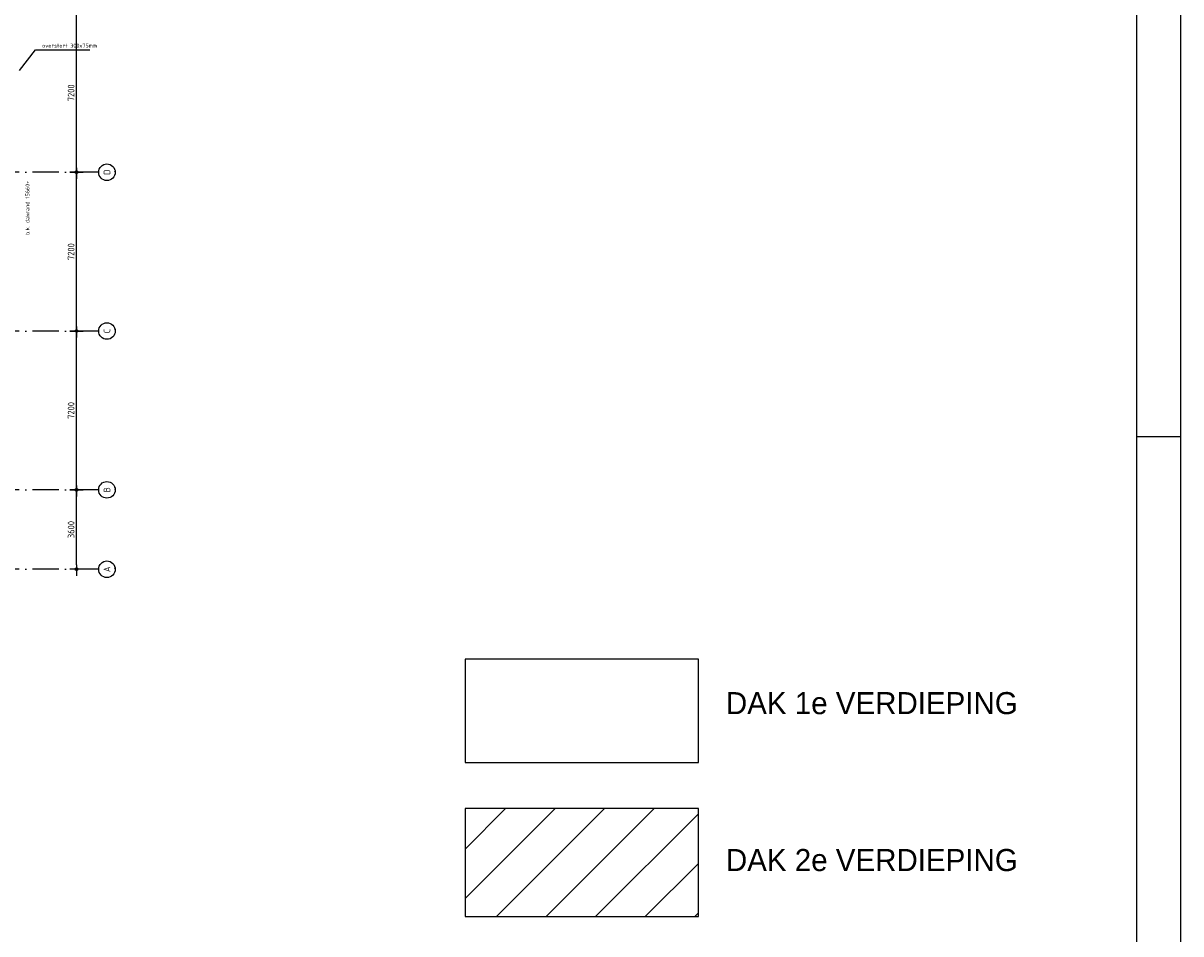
# Model space of a CAD drawing. Extents: x -9573 to 237800, y 0 to 168200.
# Tile 26 of 35: x 185338 to 237800, y 36851 to 78140. Entities that reach past the tile are written whole.
import ezdxf
from ezdxf.enums import TextEntityAlignment as Align

# ---------------------------------------------------------------- set-up
doc = ezdxf.new("R2010")
doc.units = 0
doc.header["$LTSCALE"] = 200
doc.linetypes.add('DASHDOT', pattern=[9, 6, -1.5, 0, -1.5])
doc.layers.get('0').update_dxf_attribs({"linetype": 'CONTINUOUS'})
doc.layers.get('DEFPOINTS').update_dxf_attribs({"linetype": 'CONTINUOUS'})
for name, color, linetype in [('00KAD025', 2, 'CONTINUOUS'), ('00KAD070', 5, 'CONTINUOUS'), ('AB$1A---_ATTRIB035', 3, 'CONTINUOUS'), ('AL$1----_MAATVOERING', 7, 'CONTINUOUS'), ('AL$1----_TEKST', 7, 'CONTINUOUS'), ('AL$1A---_ALGEMEEN', 8, 'CONTINUOUS'), ('AL$7----_STRAMIEN', 1, 'DASHDOT'), ('AL27---_AFSCHOTARCERING', 15, 'CONTINUOUS'), ('ALN-----_BLOCKNAAM', 2, 'CONTINUOUS'), ('BL$4----', 7, 'CONTINUOUS'), ('MV-STRAMIEN', 7, 'CONTINUOUS')]:
    doc.layers.add(name, color=color, linetype=linetype)
doc.styles.add('BURO-050', font='BUROFONT.shx', dxfattribs={"height": 1000})
doc.styles.get("Standard").update_dxf_attribs({"font": 'ISOCP'})
doc.dimstyles.new('018RADI100UIT', dxfattribs={"dimscale": 100, "dimtxt": 1.8, "dimasz": 2, "dimexe": 2, "dimexo": 3, "dimgap": 1, "dimtad": 1, "dimdec": 4, "dimrnd": 1, "dimtxsty": 'STANDARD', "dimblk1": 'MSTR3', "dimblk2": 'MSTR3', "dimcen": 3, "dimdle": 1.25, "dimse1": 1, "dimse2": 1, "dimclrd": 7, "dimclre": 1, "dimazin": 3, "dimtfac": 0.75, "dimtdec": 4, "dimtofl": 0, "dimtmove": 0, "dimatfit": 3, "dimtvp": 1.5, "dimtolj": 1, "dimtzin": 0})
doc.dimstyles.new('030STIP100UIT', dxfattribs={"dimscale": 100, "dimtxt": 3, "dimasz": 2, "dimexe": 2, "dimexo": 3, "dimgap": 1, "dimtad": 1, "dimdec": 4, "dimrnd": 1, "dimtxsty": 'STANDARD', "dimblk": 'MSTR3', "dimcen": 3, "dimdle": 1.25, "dimse1": 1, "dimse2": 1, "dimclrd": 7, "dimclre": 1, "dimazin": 3, "dimtfac": 0.75, "dimtdec": 4, "dimtix": 1, "dimtmove": 0, "dimatfit": 3, "dimtvp": 1.5, "dimtolj": 1, "dimtzin": 0})

# ---------------------------------------------------------------- blocks, each defined once
blk = doc.blocks.new('1010')
at = {"layer": 'AL$7----_STRAMIEN', "color": 7, "linetype": 'CONTINUOUS'}
blk.add_circle((0, 750), 750, dxfattribs=at)
at = {"layer": 'ALN-----_BLOCKNAAM', "linetype": 'CONTINUOUS'}
blk.add_text('1010', height=100, dxfattribs=at).set_placement((0, 0))
blk = doc.blocks.new('MSTR3')
at = {"color": 0, "linetype": 'CONTINUOUS'}
for p, q in [((-1, 0), (0, 0)), ((0, 1.5), (0, 0)), ((0, 0), (0, -1.5)), ((0, 0), (1.5, 0))]:
    blk.add_line(p, q, dxfattribs=at)
blk.add_circle((0, 0), 0.3, dxfattribs=at)
blk = doc.blocks.new('*D121')
at = {"color": 7, "linetype": 'BYBLOCK'}
blk.add_line((187760, 53581), (187760, 56781), dxfattribs=at)
at = {"layer": 'DEFPOINTS', "color": 0, "linetype": 'BYBLOCK'}
for p in [(187760, 56981), (188760, 56981), (188760, 53381)]:
    blk.add_point(p, dxfattribs=at)
at = {"color": 7, "linetype": 'BYBLOCK', "xscale": 200, "yscale": 200, "zscale": 200}
for p, rotation in [((187760, 56981), 90), ((187760, 53381), 270)]:
    blk.add_blockref('MSTR3', p, dxfattribs=dict(at, rotation=rotation))
at = {"color": 0, "linetype": 'BYBLOCK', "insert": (187510, 55181), "char_height": 300, "attachment_point": 5, "rotation": 90}
blk.add_mtext('\\A1;3600', dxfattribs=at)
blk = doc.blocks.new('*D122')
at = {"color": 7, "linetype": 'BYBLOCK'}
blk.add_line((187760, 57181), (187760, 63981), dxfattribs=at)
at = {"layer": 'DEFPOINTS', "color": 0, "linetype": 'BYBLOCK'}
for p in [(187760, 64181), (188760, 64181), (188760, 56981)]:
    blk.add_point(p, dxfattribs=at)
at = {"color": 7, "linetype": 'BYBLOCK', "xscale": 200, "yscale": 200, "zscale": 200}
for p, rotation in [((187760, 64181), 90), ((187760, 56981), 270)]:
    blk.add_blockref('MSTR3', p, dxfattribs=dict(at, rotation=rotation))
at = {"color": 0, "linetype": 'BYBLOCK', "insert": (187510, 60581), "char_height": 300, "attachment_point": 5, "rotation": 90}
blk.add_mtext('\\A1;7200', dxfattribs=at)
blk = doc.blocks.new('*D123')
at = {"color": 7, "linetype": 'BYBLOCK'}
blk.add_line((187760, 64381), (187760, 71181), dxfattribs=at)
at = {"layer": 'DEFPOINTS', "color": 0, "linetype": 'BYBLOCK'}
for p in [(187760, 71381), (188760, 71381), (188760, 64181)]:
    blk.add_point(p, dxfattribs=at)
at = {"color": 7, "linetype": 'BYBLOCK', "xscale": 200, "yscale": 200, "zscale": 200}
for p, rotation in [((187760, 71381), 90), ((187760, 64181), 270)]:
    blk.add_blockref('MSTR3', p, dxfattribs=dict(at, rotation=rotation))
at = {"color": 0, "linetype": 'BYBLOCK', "insert": (187510, 67781), "char_height": 300, "attachment_point": 5, "rotation": 90}
blk.add_mtext('\\A1;7200', dxfattribs=at)
blk = doc.blocks.new('*D124')
at = {"color": 7, "linetype": 'BYBLOCK'}
blk.add_line((187760, 71581), (187760, 78381), dxfattribs=at)
at = {"layer": 'DEFPOINTS', "color": 0, "linetype": 'BYBLOCK'}
for p in [(187760, 78581), (188760, 78581), (188760, 71381)]:
    blk.add_point(p, dxfattribs=at)
at = {"color": 7, "linetype": 'BYBLOCK', "xscale": 200, "yscale": 200, "zscale": 200}
for p, rotation in [((187760, 78581), 90), ((187760, 71381), 270)]:
    blk.add_blockref('MSTR3', p, dxfattribs=dict(at, rotation=rotation))
at = {"color": 0, "linetype": 'BYBLOCK', "insert": (187510, 74981), "char_height": 300, "attachment_point": 5, "rotation": 90}
blk.add_mtext('\\A1;7200', dxfattribs=at)

msp = doc.modelspace()

# ---------------------------------------------------------------- hatches: boundary and pattern name
at = {"layer": 'AL27---_AFSCHOTARCERING'}
h = msp.add_hatch(dxfattribs=at)
h.set_pattern_fill('ANSI31', scale=2, style=0)
h.set_pattern_definition([(45, (132473, -101792.7), (-1122.532, 1122.532), [])])
h.paths.add_polyline_path([(205360.88818, 42528.31649), (205360.88818, 37632.07324), (215936.24198, 37632.07324), (215936.24198, 42528.31649)])

# ---------------------------------------------------------------- linework, layer by layer
at = {"layer": '00KAD025', "linetype": 'CONTINUOUS'}
for p, q in [((237800, 0), (237800, 168200)), ((235800, 59400), (237800, 59400))]:
    msp.add_line(p, q, dxfattribs=at)
at = {"layer": '00KAD070', "linetype": 'CONTINUOUS'}
msp.add_line((235800, 2000), (235800, 166200), dxfattribs=at)
at = {"layer": 'AL$1A---_ALGEMEEN', "color": 1, "linetype": 'DASHDOT'}
msp.add_line((188760.29813, 53380.40396), (164760.29813, 53380.40396), dxfattribs=at)
at = {"layer": 'AL$7----_STRAMIEN', "color": 1}
for p, q in [((188760.29813, 71380.58036), (164760.29813, 71380.58036)), ((188760.29813, 64180.58036), (164760.29813, 64180.58036)), ((188760.29813, 53380.58036), (164760.29813, 53380.58036))]:
    msp.add_line(p, q, dxfattribs=at)
msp.add_lwpolyline([(188760.29813, 56980.58036), (138360.29813, 56980.58036), (113714.55487, 56980.58036)], dxfattribs=at)
at = {"layer": 'BL$4----'}
for p, q in [((215936.24198, 49297.10749), (205360.88818, 49297.10749)), ((205360.88818, 49297.10749), (205360.88818, 44623.27912)), ((215936.24198, 44623.27912), (215936.24198, 49297.10749)), ((205360.88818, 44623.27912), (215936.24198, 44623.27912)), ((205360.88818, 42528.31649), (205360.88818, 37632.07324)), ((215936.24198, 42528.31649), (205360.88818, 42528.31649)), ((215936.24198, 37632.07324), (215936.24198, 42528.31649)), ((205360.88818, 37632.07324), (215936.24198, 37632.07324))]:
    msp.add_line(p, q, dxfattribs=at)

# ---------------------------------------------------------------- block references
at = {"layer": 'AL$1A---_ALGEMEEN', "color": 1, "linetype": 'DASHDOT'}
ref = msp.add_blockref('1010', (189510.29813, 53380.40396), dxfattribs=dict(at, xscale=0.5, yscale=0.5, zscale=0.5, rotation=90))
ref.add_attrib('STR-NAAM', 'A', dxfattribs={"layer": 'AB$1A---_ATTRIB035', "linetype": 'CONTINUOUS', "height": 300, "rotation": 90}).set_placement((189135.29813, 53380.40396), align=Align.MIDDLE)
at = {"layer": 'AL$7----_STRAMIEN'}
ref = msp.add_blockref('1010', (189510.29813, 71380.58036), dxfattribs=dict(at, xscale=0.5, yscale=0.5, zscale=0.5, rotation=90))
ref.add_attrib('STR-NAAM', 'D', dxfattribs={"color": 3, "linetype": 'CONTINUOUS', "height": 300, "rotation": 90}).set_placement((189135.29813, 71380.58036), align=Align.MIDDLE)
ref = msp.add_blockref('1010', (189510.29813, 64180.58036), dxfattribs=dict(at, xscale=0.5, yscale=0.5, zscale=0.5, rotation=90))
ref.add_attrib('STR-NAAM', 'C', dxfattribs={"color": 3, "linetype": 'CONTINUOUS', "height": 300, "rotation": 90}).set_placement((189135.29813, 64180.58036), align=Align.MIDDLE)
ref = msp.add_blockref('1010', (189510.29813, 56980.58036), dxfattribs=dict(at, xscale=0.5, yscale=0.5, zscale=0.5, rotation=90))
ref.add_attrib('STR-NAAM', 'B', dxfattribs={"color": 3, "linetype": 'CONTINUOUS', "height": 300, "rotation": 90}).set_placement((189135.29813, 56980.58036), align=Align.MIDDLE)
ref = msp.add_blockref('1010', (189510.29813, 53380.58036), dxfattribs=dict(at, xscale=0.5, yscale=0.5, zscale=0.5, rotation=90))
ref.add_attrib('STR-NAAM', 'A', dxfattribs={"color": 3, "linetype": 'CONTINUOUS', "height": 300, "rotation": 90}).set_placement((189135.29813, 53380.58036), align=Align.MIDDLE)

# ---------------------------------------------------------------- texts
at = {"layer": 'AL$1----_TEKST', "insert": (186195.85857, 77121.21699), "char_height": 180, "attachment_point": 4}
msp.add_mtext('\\A1;overstort 300x75mm', dxfattribs=at)
at = {"layer": 'AL$1----_TEKST', "color": 4, "insert": (185443.49292, 68536.79085), "char_height": 180, "width": 4831.75, "attachment_point": 1, "rotation": 90}
msp.add_mtext('b.k. dakrand 15660+', dxfattribs=at)
at = {"layer": 'BL$4----', "color": 4, "style": 'BURO-050'}
for s, p in [('DAK 1e VERDIEPING', (217183.36981, 46811.84537)), ('DAK 2e VERDIEPING', (217183.36981, 39697.92853))]:
    msp.add_text(s, height=1000, dxfattribs=at).set_placement(p)

# ---------------------------------------------------------------- dimensions: what is measured, and where the dimension line sits
at = {"layer": 'MV-STRAMIEN', "color": 7}
for base, p1, p2, picture, middle in [((187760.29813, 78580.58036), (188760.29813, 71380.58036), (188760.29813, 78580.58036), '*D124', (187510.2686, 74980.58036)), ((187760.29813, 71380.58036), (188760.29813, 64180.58036), (188760.29813, 71380.58036), '*D123', (187510.2686, 67780.58036)), ((187760.29813, 64180.58036), (188760.29813, 56980.58036), (188760.29813, 64180.58036), '*D122', (187510.2686, 60580.58036)), ((187760.29813, 56980.58036), (188760.29813, 53380.58036), (188760.29813, 56980.58036), '*D121', (187510.29813, 55180.58036))]:
    dim = msp.add_linear_dim(base=base, p1=p1, p2=p2, angle=90, dimstyle='030STIP100UIT', dxfattribs=at)
    dim.commit()
    dim.dimension.update_dxf_attribs({"geometry": picture, "text_midpoint": middle})

# ---------------------------------------------------------------- leaders
at = {"layer": 'AL$1----_MAATVOERING', "color": 7, "annotation_type": 0, "has_hookline": 1, "hookline_direction": 0, "text_width": 2166.97386}
msp.add_leader([(185169.22218, 75995.84166), (185895.85857, 76931.21699), (186095.85857, 76931.21699)], dimstyle='018RADI100UIT', dxfattribs=at)

doc.saveas('drawing.dxf')
